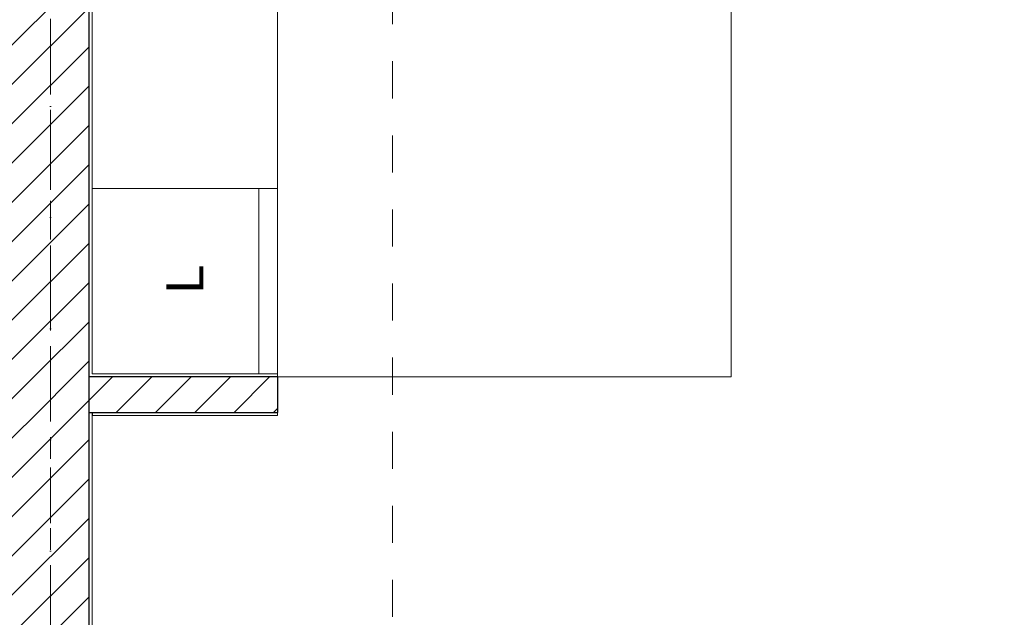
# Model space of a CAD drawing. Header units: millimetres. Extents: x -52968 to 399385, y -141133 to 110561.
# Tile 101 of 146: x 77905 to 81095, y -113746 to -111810. Entities that reach past the tile are written whole.
import ezdxf
from ezdxf.enums import TextEntityAlignment as Align

# ---------------------------------------------------------------- set-up
doc = ezdxf.new("R2010")
doc.units = ezdxf.units.MM
for name, pattern in [('SIM-Wegliniec-21.07.2025-Parter$0$Kropki i Kreski', [360, 180, -90, 0, -90]), ('SIM-Wegliniec-21.07.2025-Parter$0$Przerywana', [240, 120, -120]), ('SIM-Wegliniec-21.07.2025-Parter$0$Przerywana długa', [390, 250, -140]), ('SIM-Wegliniec-21.07.2025-Parter$0$Przerywana podwójnie', [295, 125, -50, 70, -50])]:
    doc.linetypes.add(name, pattern=pattern)
doc.layers.add('_xref', color=250, linetype='Continuous')
for name, color, linetype, lineweight in [('SIM-Wegliniec-21.07.2025-Parter$0$A-Przekroje_Nr_pióra__5', 250, 'Continuous', 0), ('SIM-Wegliniec-21.07.2025-Parter$0$Nowe_A-Belki-Wieniec_Nr_pióra__69', 250, 'Continuous', 0), ('SIM-Wegliniec-21.07.2025-Parter$0$Nowe_A-Belki-Wieniec_Nr_pióra__90', 250, 'Continuous', 0), ('SIM-Wegliniec-21.07.2025-Parter$0$Nowe_A-Meble-Kuchnia_Nr_pióra__4', 250, 'Continuous', 0), ('SIM-Wegliniec-21.07.2025-Parter$0$Nowe_A-Meble-Kuchnia_Nr_pióra__86', 250, 'Continuous', 0), ('SIM-Wegliniec-21.07.2025-Parter$0$Nowe_A-Osi_Nr_pióra__20', 250, 'Continuous', 0), ('SIM-Wegliniec-21.07.2025-Parter$0$Nowe_A-Posadzki_Nr_pióra__89', 250, 'Continuous', 0), ('SIM-Wegliniec-21.07.2025-Parter$0$Nowe_A-Strefy-Parter_Nr_pióra__94', 250, 'Continuous', 0), ('SIM-Wegliniec-21.07.2025-Parter$0$Nowe_A-Ściany-Działowe', 250, 'Continuous', 0), ('SIM-Wegliniec-21.07.2025-Parter$0$Nowe_A-Ściany-Działowe_Nr_pióra__27', 250, 'Continuous', 0), ('SIM-Wegliniec-21.07.2025-Parter$0$Nowe_A-Ściany-Działowe_Nr_pióra__47', 250, 'Continuous', 0), ('SIM-Wegliniec-21.07.2025-Parter$0$Nowe_A-Ściany-Wewnętrzne', 250, 'Continuous', 0), ('SIM-Wegliniec-21.07.2025-Parter$0$Nowe_A-Ściany-Wewnętrzne_Nr_pióra__27', 250, 'Continuous', 0), ('SIM-Wegliniec-21.07.2025-Parter$0$Nowe_A-Ściany-Wewnętrzne_Nr_pióra__47', 250, 'Continuous', 0), ('SIM-Wegliniec-21.07.2025-Parter$0$Nowe_Znaczniki drzwi Archicada_Nr_pióra__7', 250, 'Continuous', 0)]:
    doc.layers.add(name, color=color, linetype=linetype, lineweight=lineweight)
doc.styles.add('SIM-Wegliniec-21.07.2025-Parter$0$STYL_AUTOMATYCZNY_1', font='arial.ttf')
pattern_1 = [(0, (0, 0), (0, 86.60254), [0, -50]), (0, (25, 43.3), (0, 86.60254), [0, -50])]
pattern_2 = [(45, (0, 0), (-63.63961, 63.63961), [])]

# ---------------------------------------------------------------- blocks, each defined once
blk = doc.blocks.new('SIM-Wegliniec-21.07.2025-Parter')
at = {"layer": 'SIM-Wegliniec-21.07.2025-Parter$0$Nowe_A-Ściany-Działowe', "linetype": 'Continuous', "lineweight": 0, "true_color": 0x000000}
h = blk.add_hatch(dxfattribs=at)
h.set_pattern_fill('Tynk', color=18, style=0, pattern_type=2)
h.set_pattern_definition(pattern_1)
h.paths.add_polyline_path([(78740.2, -112957.6), (78140.1, -112957.6), (78140.1, -112967.6), (78740.2, -112967.6)])
at = {"layer": 'SIM-Wegliniec-21.07.2025-Parter$0$Nowe_A-Ściany-Działowe', "linetype": 'Continuous', "lineweight": 0}
h = blk.add_hatch(dxfattribs=at)
h.set_pattern_fill('Bloczki_ceramiczne', color=256, style=0, pattern_type=2)
h.set_pattern_definition(pattern_2)
h.paths.add_polyline_path([(78130.1, -112967.6), (78130.1, -113082.6), (78140.1, -113082.6), (78140.1, -112967.6)])
h = blk.add_hatch(dxfattribs=at)
h.set_pattern_fill('Bloczki_ceramiczne', color=256, style=0, pattern_type=2)
h.set_pattern_definition(pattern_2)
h.paths.add_polyline_path([(78740.2, -112967.6), (78140.1, -112967.6), (78140.1, -113082.6), (78740.2, -113082.6)])
at = {"layer": 'SIM-Wegliniec-21.07.2025-Parter$0$Nowe_A-Ściany-Działowe', "linetype": 'Continuous', "lineweight": 0, "true_color": 0x000000}
h = blk.add_hatch(dxfattribs=at)
h.set_pattern_fill('Tynk', color=18, style=0, pattern_type=2)
h.set_pattern_definition(pattern_1)
h.paths.add_polyline_path([(78140.1, -113092.6), (78740.2, -113092.6), (78740.2, -113082.6), (78140.1, -113082.6)])
at = {"layer": 'SIM-Wegliniec-21.07.2025-Parter$0$Nowe_A-Ściany-Wewnętrzne', "linetype": 'Continuous', "lineweight": 0}
h = blk.add_hatch(dxfattribs=at)
h.set_pattern_fill('Bloczki_ceramiczne', color=256, style=0, pattern_type=2)
h.set_pattern_definition(pattern_2)
h.paths.add_polyline_path([(77880.1, -109667.6), (77880.1, -112967.6), (78130.1, -112967.6), (78130.1, -109667.6)])
at = {"layer": 'SIM-Wegliniec-21.07.2025-Parter$0$Nowe_A-Ściany-Wewnętrzne', "linetype": 'Continuous', "lineweight": 0, "true_color": 0x000000}
h = blk.add_hatch(dxfattribs=at)
h.set_pattern_fill('Tynk', color=18, style=0, pattern_type=2)
h.set_pattern_definition(pattern_1)
h.paths.add_polyline_path([(78130.1, -109677.6), (78130.1, -112957.6), (78140.1, -112957.6), (78140.1, -109677.6)])
h = blk.add_hatch(dxfattribs=at)
h.set_pattern_fill('Tynk', color=18, style=0, pattern_type=2)
h.set_pattern_definition(pattern_1)
h.paths.add_polyline_path([(78130.1, -112957.6), (78130.1, -112967.6), (78140.1, -112967.6), (78140.1, -112957.6)])
at = {"layer": 'SIM-Wegliniec-21.07.2025-Parter$0$Nowe_A-Ściany-Wewnętrzne', "linetype": 'Continuous', "lineweight": 0}
h = blk.add_hatch(dxfattribs=at)
h.set_pattern_fill('Bloczki_ceramiczne', color=256, style=0, pattern_type=2)
h.set_pattern_definition(pattern_2)
h.paths.add_polyline_path([(77880.1, -112967.6), (77880.1, -113082.6), (78130.1, -113082.6), (78130.1, -112967.6)])
h = blk.add_hatch(dxfattribs=at)
h.set_pattern_fill('Bloczki_ceramiczne', color=256, style=0, pattern_type=2)
h.set_pattern_definition(pattern_2)
h.paths.add_polyline_path([(77880.1, -113082.6), (77880.1, -116907.6), (78130.1, -116907.6), (78130.1, -113082.6)])
at = {"layer": 'SIM-Wegliniec-21.07.2025-Parter$0$Nowe_A-Ściany-Wewnętrzne', "linetype": 'Continuous', "lineweight": 0, "true_color": 0x000000}
h = blk.add_hatch(dxfattribs=at)
h.set_pattern_fill('Tynk', color=18, style=0, pattern_type=2)
h.set_pattern_definition(pattern_1)
h.paths.add_polyline_path([(78130.1, -113082.6), (78130.1, -116907.6), (78140.1, -116907.6), (78140.1, -113082.6)])
at = {"layer": 'SIM-Wegliniec-21.07.2025-Parter$0$A-Przekroje_Nr_pióra__5', "linetype": 'SIM-Wegliniec-21.07.2025-Parter$0$Przerywana', "lineweight": 13}
blk.add_line((79112.8, -97065.2), (79112.8, -119875.2), dxfattribs=at)
at = {"layer": 'SIM-Wegliniec-21.07.2025-Parter$0$Nowe_A-Belki-Wieniec_Nr_pióra__69', "linetype": 'SIM-Wegliniec-21.07.2025-Parter$0$Kropki i Kreski', "lineweight": 13}
blk.add_line((78005.1, -117042.6), (78005.1, -109542.6), dxfattribs=at)
at = {"layer": 'SIM-Wegliniec-21.07.2025-Parter$0$Nowe_A-Belki-Wieniec_Nr_pióra__90', "linetype": 'SIM-Wegliniec-21.07.2025-Parter$0$Przerywana długa', "lineweight": 13}
blk.add_line((78130.1, -116917.6), (78130.1, -109667.6), dxfattribs=at)
at = {"layer": 'SIM-Wegliniec-21.07.2025-Parter$0$Nowe_A-Meble-Kuchnia_Nr_pióra__4', "linetype": 'Continuous', "lineweight": 13}
for p, q in [((78140.2, -111757.6), (78140.2, -112357.6)), ((78740.2, -111757.6), (78740.2, -112357.6)), ((78140.2, -112957.6), (78140.2, -112357.6)), ((78140.2, -112357.6), (78740.2, -112357.6)), ((78680.2, -112357.6), (78680.2, -112957.6)), ((78740.2, -112357.6), (78740.2, -112957.6)), ((78740.2, -112957.6), (78140.2, -112957.6))]:
    blk.add_line(p, q, dxfattribs=at)
at = {"layer": 'SIM-Wegliniec-21.07.2025-Parter$0$Nowe_A-Osi_Nr_pióra__20', "linetype": 'SIM-Wegliniec-21.07.2025-Parter$0$Przerywana podwójnie', "lineweight": 13}
blk.add_line((78005.1, -95582.5), (78005.1, -117792.3), dxfattribs=at)
at = {"layer": 'SIM-Wegliniec-21.07.2025-Parter$0$Nowe_A-Posadzki_Nr_pióra__89', "linetype": 'Continuous', "lineweight": 13, "flags": 128}
for points in [[(78130.1, -109667.6), (78130.1, -112967.6), (80210.1, -112967.6), (80210.1, -109667.6)], [(78130.1, -112967.6), (80210.1, -112967.6), (80210.1, -109667.6), (78130.1, -109667.6)]]:
    blk.add_lwpolyline(points, close=True, dxfattribs=at)
at = {"layer": 'SIM-Wegliniec-21.07.2025-Parter$0$Nowe_A-Strefy-Parter_Nr_pióra__94', "linetype": 'Continuous', "lineweight": 13, "flags": 128}
blk.add_lwpolyline([(78140.1, -116907.6), (81335.1, -116907.6), (81335.1, -112777.6), (82035.1, -112777.6), (82035.1, -111477.6), (80575.1, -111477.6), (80200.1, -111477.6), (80200.1, -109677.6), (78945.4, -109677.6), (78945.4, -110102.6), (78140.1, -110102.6), (78140.2, -112957.6), (78740.2, -112957.6), (78740.2, -113092.6), (78140.1, -113092.6)], close=True, dxfattribs=at)
at = {"layer": 'SIM-Wegliniec-21.07.2025-Parter$0$Nowe_A-Ściany-Działowe_Nr_pióra__27', "linetype": 'Continuous', "lineweight": 25}
for p, q in [((78740.2, -112967.6), (78140.1, -112967.6)), ((78140.1, -113082.6), (78740.2, -113082.6))]:
    blk.add_line(p, q, dxfattribs=at)
at = {"layer": 'SIM-Wegliniec-21.07.2025-Parter$0$Nowe_A-Ściany-Działowe_Nr_pióra__27', "linetype": 'Continuous', "lineweight": 25, "flags": 128}
for points in [[(78740.2, -112967.6), (78740.2, -113082.6)], [(78140.1, -113082.6), (78140.1, -113092.6)]]:
    blk.add_lwpolyline(points, dxfattribs=at)
at = {"layer": 'SIM-Wegliniec-21.07.2025-Parter$0$Nowe_A-Ściany-Działowe_Nr_pióra__47', "linetype": 'Continuous', "lineweight": 15, "flags": 128}
for points in [[(78740.2, -112957.6), (78140.1, -112957.6)], [(78740.2, -112957.6), (78740.2, -112967.6)], [(78140.1, -113092.6), (78740.2, -113092.6)], [(78740.2, -113082.6), (78740.2, -113092.6)]]:
    blk.add_lwpolyline(points, dxfattribs=at)
at = {"layer": 'SIM-Wegliniec-21.07.2025-Parter$0$Nowe_A-Ściany-Wewnętrzne_Nr_pióra__27', "linetype": 'Continuous', "lineweight": 25}
for p, q in [((78130.1, -112967.6), (78130.1, -109667.6)), ((78140.1, -112967.6), (78130.1, -112967.6)), ((78130.1, -113082.6), (78130.1, -112967.6)), ((78140.1, -112967.6), (78130.1, -112967.6)), ((78130.1, -113082.6), (78140.1, -113082.6)), ((78130.1, -116907.6), (78130.1, -113082.6)), ((78130.1, -113082.6), (78140.1, -113082.6))]:
    blk.add_line(p, q, dxfattribs=at)
at = {"layer": 'SIM-Wegliniec-21.07.2025-Parter$0$Nowe_A-Ściany-Wewnętrzne_Nr_pióra__47', "linetype": 'Continuous', "lineweight": 15, "flags": 128}
for points in [[(78140.1, -112957.6), (78140.1, -109677.6)], [(78140.1, -116907.6), (78140.1, -113082.6)]]:
    blk.add_lwpolyline(points, dxfattribs=at)
at = {"layer": 'SIM-Wegliniec-21.07.2025-Parter$0$Nowe_A-Meble-Kuchnia_Nr_pióra__86', "lineweight": 13, "style": 'SIM-Wegliniec-21.07.2025-Parter$0$STYL_AUTOMATYCZNY_1'}
blk.add_text('L', height=120, rotation=90, dxfattribs=at).set_placement((78440.2, -112650.7), align=Align.MIDDLE_CENTER)
at = {"layer": 'SIM-Wegliniec-21.07.2025-Parter$0$Nowe_Znaczniki drzwi Archicada_Nr_pióra__7', "lineweight": 13, "insert": (80935.1, -114052.2), "char_height": 125, "attachment_point": 7, "style": 'SIM-Wegliniec-21.07.2025-Parter$0$STYL_AUTOMATYCZNY_1'}
blk.add_mtext('\\A1;{\\pql;\\pt0;\\fArial|b0|i0|c238|p0;\\W1.000000;90\\fArial|b0|i0|c238|p0;\\W1.000000;\\A1{\\H.66x;\\S^  ;}\\fArial|b0|i0|c238|p0;\\W1.000000;\\fArial|b0|i0|c238|p0;\\W1.000000;}', dxfattribs=at)

msp = doc.modelspace()

# ---------------------------------------------------------------- block references
at = {"layer": '_xref'}
msp.add_blockref('SIM-Wegliniec-21.07.2025-Parter', (0, 0), dxfattribs=at)

doc.saveas('drawing.dxf')
